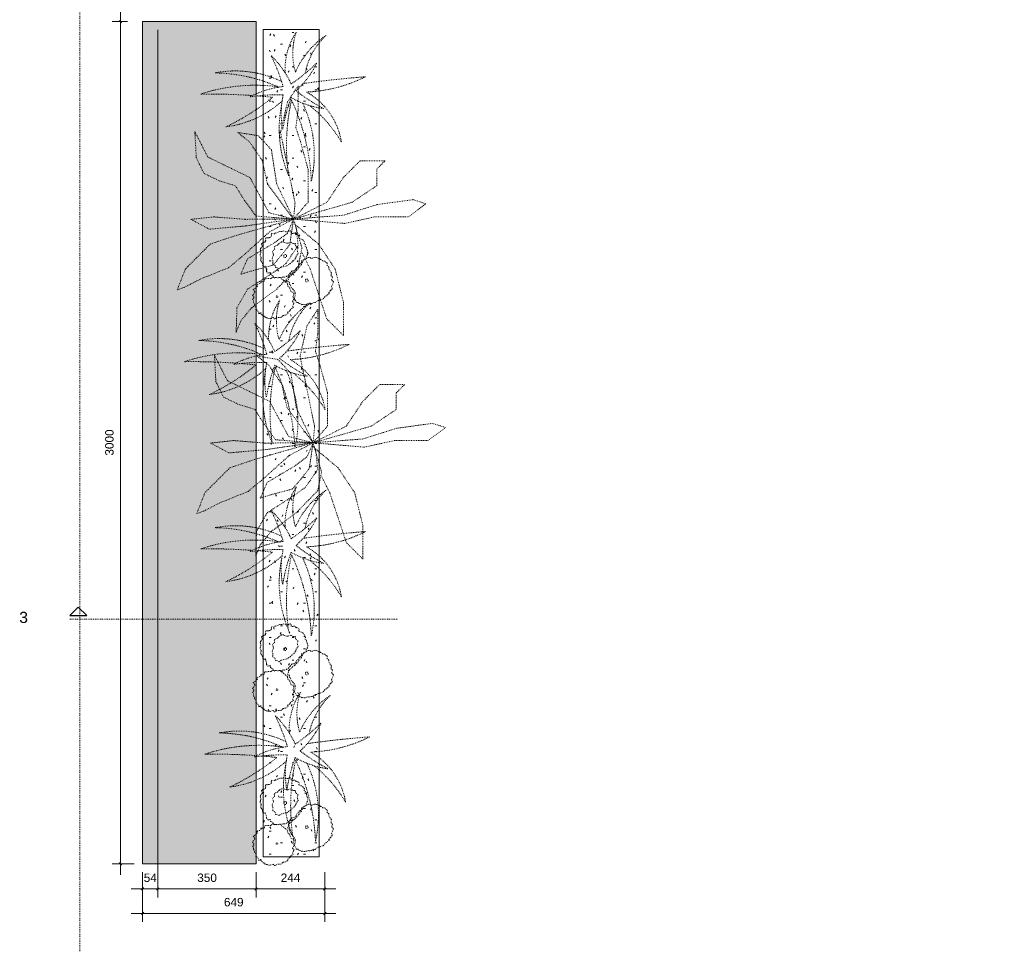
# Model space of a CAD drawing. Header units: millimetres. Extents: x 134158 to 166990, y 3543 to 89986.
# Tile 15 of 17: x 134158 to 137665, y 84795 to 88113. Entities that reach past the tile are written whole.
import ezdxf

# ---------------------------------------------------------------- set-up
doc = ezdxf.new("R2010")
doc.units = ezdxf.units.MM
doc.linetypes.add('Alignement de la ligne', pattern=[6, 3, -3])
doc.linetypes.add('Dash_2_', pattern=[6.35, 3.175, -3.175])
for name, color, linetype, lineweight in [('A----M-', 8, 'Continuous', 5), ('A----M--20', 8, 'Continuous', 5), ('A09-C---1', 215, 'Dash_2_', 13), ('A09-C---2', 252, 'Dash_2_', 25), ('A09-C---3', 8, 'Dash_2_', 5), ('A99-----4', 1, 'Continuous', 13), ('Detail Items-4', 7, 'Continuous', 5), ('Detail Items-6', 8, 'Alignement de la ligne', 5)]:
    doc.layers.add(name, color=color, linetype=linetype, lineweight=lineweight)
doc.layers.add('Detail Items-5', color=254, linetype='Continuous', lineweight=5, transparency=0.4)
doc.styles.add('Arial', font='arial.ttf', dxfattribs={"height": 40})
doc.styles.add('Arial_1', font='arial.ttf', dxfattribs={"height": 30})
doc.dimstyles.new('TD_Diagonal_1_5_mm', dxfattribs={"dimscale": 304.8, "dimtxt": 30.607782, "dimasz": 0.026247, "dimexe": 0.098425, "dimexo": 0.098425, "dimgap": 0.052493, "dimtad": 1, "dimdec": 0, "dimzin": 0, "dimdsep": 46, "dimtxsty": 'Arial_1', "dimblk1": 'OBLIQUE', "dimblk2": 'OBLIQUE', "dimsah": 1, "dimcen": 0.09, "dimdle": 0.131234, "dimazin": 2, "dimtfac": 1, "dimtdec": 4, "dimtix": 1, "dimtmove": 0, "dimatfit": 3, "dimfxl": 1, "dimtvp": 1, "dimtfill": 1, "dimtolj": 1, "dimtzin": 0, "dimarcsym": 2})

# ---------------------------------------------------------------- blocks, each defined once
blk = doc.blocks.new('DTL_Bush 01 - DTL_Bush 01-14108381-03 3e verdieping Interieur W 1_100 Copy 2')
at = {"layer": 'Detail Items-6'}
for centre, radius, start, end in [((247.5, -16.7), 246.4, 125.2091, 160.6446), ((286.4, 31.3), 237.2, 139.7373, 174.5712), ((-287.8, -217.5), 380.8, 42.6599, 79.2125), ((-437.8, -373.7), 574.5, 44.0271, 67.3532), ((-628.8, 83.7), 622.5, 354.2994, 5.3102), ((-314.2, 3.2), 335, 2.8378, 24.3348), ((267, -167), 309.3, 102.5546, 134.4727), ((294.5, -101.6), 254.8, 111.8135, 147.3215), ((-1078.7, -1953.9), 2204.3, 64.307, 69.0854), ((-326, -504.7), 610.9, 60.6997, 86.7975), ((-112.2, 628), 622.5, 282.2994, 293.3102), ((-91.5, 304), 335, 290.8378, 312.3348), ((-302.8, 770.6), 808.4, 273.5584, 287.5938), ((-97, -301.5), 335, 74.8378, 96.3348), ((-270.7, -575.8), 622.5, 66.2994, 77.3102), ((-1078.7, -1953.9), 2204.3, 62.4288, 63.8513), ((-731, -3271.7), 3371.5, 72.6238, 76.419), ((-160.2, 316.4), 364.4, 255.3007, 290.5826), ((332.3, -274.6), 441, 146.6704, 180.7832), ((623.5, -456.7), 753, 145.8154, 166.4838), ((259.9, -189.1), 335, 146.8378, 168.3348), ((467.2, -439.1), 622.5, 138.2994, 149.3102), ((-766.5, -76.9), 768.3, 340.9259, 3.2312), ((263.3, 185.1), 335, 218.8378, 240.3348), ((565.1, 304.9), 622.5, 210.2994, 221.3102), ((231, 457.8), 513.8, 250.6442, 275.0189), ((-135, -184.6), 251.3, 347.7048, 38.8615), ((-393.8, -86.4), 428.1, 325.6529, 3.7346), ((-352.5, -309.7), 468.5, 8.7887, 29.9074)]:
    blk.add_arc(centre, radius, start, end, dxfattribs=at)
blk = doc.blocks.new('DTL_Bush 05 - DTL_Bush 05-14108379-03 3e verdieping Interieur W 1_100 Copy 2')
at = {"layer": 'Detail Items-6'}
for p, q in [((43.6, 481), (5.4, 422.6)), ((43.6, 393.3), (43.6, 481)), ((5.4, 422.6), (-19.1, 314.5)), ((35.4, 332), (43.6, 393.3)), ((-324.4, 317.4), (-319, 223.9)), ((-278.1, 226.9), (-324.4, 317.4)), ((51.8, 282.4), (35.4, 332)), ((-171.8, 314.5), (-130.9, 282.4)), ((-98.2, 302.8), (-171.8, 314.5)), ((-130.9, 282.4), (-84.5, 215.2)), ((-51.8, 253.2), (-98.2, 302.8)), ((-19.1, 314.5), (10.9, 168.4)), ((79, 183.1), (51.8, 282.4)), ((-32.7, 130.5), (-51.8, 253.2)), ((-319, 223.9), (-291.7, 168.4)), ((-128.1, 153.8), (-278.1, 226.9)), ((-84.5, 215.2), (-65.5, 130.5)), ((264.2, 213.4), (204.9, 154.1)), ((353.1, 213.4), (264.2, 213.4)), ((323.4, 183.7), (353.1, 213.4)), ((79, 66.2), (79, 183.1)), ((323.4, 124.5), (323.4, 183.7)), ((-291.7, 168.4), (-237.2, 142.2)), ((-237.2, 142.2), (-180, 124.7)), ((-60, 28.3), (-128.1, 153.8)), ((10.9, 168.4), (32.7, 63.3)), ((204.9, 154.1), (145.6, 65.2)), ((-180, 124.7), (-147.2, 72)), ((-65.5, 130.5), (27.1, 5.9)), ((27.1, 5.9), (-32.7, 130.5)), ((234.5, 65.2), (323.4, 124.5)), ((-147.2, 72), (-106.3, 16.6)), ((452.5, 75), (324.4, 57.5)), ((498.8, 60.4), (452.5, 75)), ((27.1, 5.9), (79, 66.2)), ((145.6, 65.2), (27.1, 5.9)), ((27.1, 5.9), (234.5, 65.2)), ((32.7, 63.3), (27.1, 5.9)), ((324.4, 57.5), (204.4, 19.5)), ((436.1, 13.7), (498.8, 60.4)), ((-338.1, 4.9), (-256.3, 13.7)), ((-272.6, -30.1), (-338.1, 4.9)), ((-256.3, 13.7), (-144.5, 4.9)), ((27.1, 5.9), (-180.3, -53.3)), ((-144.5, 4.9), (27.1, 5.9)), ((27.1, 5.9), (-141.8, -18.5)), ((-106.3, 16.6), (27.1, 5.9)), ((27.1, 5.9), (-60, 28.3)), ((-57.3, -38.9), (27.1, 5.9)), ((27.1, 5.9), (5.4, -44.7)), ((13.6, -85.6), (27.1, 5.9)), ((204.4, 19.5), (27.1, 5.9)), ((27.1, 5.9), (57.2, -97.4)), ((27.1, 5.9), (209.9, -9.7)), ((209.9, -9.7), (316.2, 13.7)), ((316.2, 13.7), (436.1, 13.7)), ((-141.8, -18.5), (-272.6, -30.1)), ((35.4, -15.6), (116, -83)), ((43.6, -88.6), (35.4, -15.6)), ((-180.3, -53.3), (-269.2, -83)), ((-158.1, -129.5), (-57.3, -38.9)), ((5.4, -44.7), (-38.2, -76.9)), ((-269.2, -83), (-298.9, -112.6)), ((-38.2, -76.9), (-136.3, -135.3)), ((-16.4, -123.6), (13.6, -85.6)), ((0, -152.8), (43.6, -88.6)), ((57.2, -97.4), (43.6, -164.5)), ((116, -83), (175.3, -171.9)), ((-298.9, -112.6), (-358.1, -171.9)), ((-204.5, -167.4), (-158.1, -129.5)), ((-136.3, -135.3), (-160.9, -190.8)), ((-46.4, -158.7), (-16.4, -123.6)), ((86.4, -171.9), (56.7, -112.6)), ((-358.1, -171.9), (-387.1, -246.3)), ((-305.3, -208.3), (-204.5, -167.4)), ((-122.7, -179.1), (-46.4, -158.7)), ((-54.6, -190.8), (0, -152.8)), ((43.6, -164.5), (-32.7, -243.4)), ((116, -260.8), (86.4, -171.9)), ((175.3, -171.9), (204.9, -290.4)), ((-362.6, -237.5), (-305.3, -208.3)), ((-160.9, -190.8), (-122.7, -179.1)), ((-136.3, -243.4), (-54.6, -190.8)), ((-387.1, -246.3), (-362.6, -237.5)), ((-174.5, -310.5), (-136.3, -243.4)), ((-32.7, -243.4), (-122.7, -310.5)), ((145.6, -349.7), (116, -260.8)), ((-177.2, -398.1), (-174.5, -310.5)), ((-122.7, -310.5), (-160.9, -357.3)), ((204.9, -290.4), (204.9, -408.9)), ((204.9, -408.9), (145.6, -349.7)), ((-160.9, -357.3), (-177.2, -398.1))]:
    blk.add_line(p, q, dxfattribs=at)
blk = doc.blocks.new('DTL_Bush 06 - DTL_Bush 06-15889360-03 3e verdieping Interieur W 1_100 Copy 2')
at = {"layer": 'Detail Items-6'}
for p, q in [((-88.8, 143), (-90.4, 139.4)), ((-86.6, 145.5), (-88.8, 143)), ((-77.8, 143), (-81.3, 144.7)), ((-76.3, 147.5), (-77.8, 143)), ((-73.3, 145.9), (-76.3, 147.5)), ((-65.3, 149.6), (-73.3, 145.9)), ((-59.6, 152), (-65.3, 149.6)), ((-50.9, 152.4), (-59.6, 152)), ((-46, 154), (-50.9, 152.4)), ((-38, 150.8), (-46, 154)), ((-29.7, 151.2), (-38, 150.8)), ((-21, 155.3), (-29.7, 151.2)), ((-19.4, 150), (-21, 155.3)), ((-18.7, 146.3), (-19.4, 150)), ((-11.8, 144.7), (-18.7, 146.3)), ((-7.3, 147.1), (-11.8, 144.7)), ((-4.6, 143.4), (-7.3, 147.1)), ((-1.2, 140.6), (-4.6, 143.4)), ((1.8, 142.2), (-1.2, 140.6)), ((5.6, 138.5), (1.8, 142.2)), ((-122.6, 110), (-124.1, 107.2)), ((-124.1, 107.2), (-123, 105.1)), ((-119.9, 112.1), (-122.6, 110)), ((-113.1, 114.5), (-119.9, 112.1)), ((-110.8, 116.1), (-113.1, 114.5)), ((-109.3, 128.4), (-111.2, 122.6)), ((-111.2, 122.6), (-109.3, 119.8)), ((-109.3, 119.8), (-110.8, 116.1)), ((-108.6, 129.6), (-109.3, 128.4)), ((-104, 129.2), (-108.6, 129.6)), ((-100.6, 129.6), (-104, 129.2)), ((-97.6, 130), (-100.6, 129.6)), ((-94.1, 130.8), (-97.6, 130)), ((-93.4, 131.6), (-94.1, 130.8)), ((-89.2, 135.7), (-93.4, 131.6)), ((-90.4, 139.4), (-89.2, 135.7)), ((-61.3, 109.6), (-67.8, 103.1)), ((-52.8, 115), (-61.3, 109.6)), ((-45.3, 115), (-52.8, 115)), ((-36.3, 110.7), (-45.3, 115)), ((-31.3, 110.1), (-36.3, 110.7)), ((-21.3, 114.4), (-31.3, 110.1)), ((-12.2, 109.1), (-21.3, 114.4)), ((-7.7, 108.5), (-12.2, 109.1)), ((-3.7, 109.1), (-7.7, 108.5)), ((-0.7, 98.3), (-4.2, 105.3)), ((-3.2, 102.1), (-3.7, 109.1)), ((9.8, 135.3), (5.6, 138.5)), ((8.3, 128.4), (9.8, 135.3)), ((17, 124.7), (8.3, 128.4)), ((23.4, 122.2), (17, 124.7)), ((23.4, 118.6), (23.4, 122.2)), ((28.4, 114.9), (23.4, 118.6)), ((27.2, 107.6), (28.4, 114.9)), ((32.1, 105.5), (27.2, 107.6)), ((30.6, 98.2), (32.1, 105.5)), ((-128.7, 70.5), (-129, 65.6)), ((-127.5, 91.7), (-128.7, 87.6)), ((-128.7, 87.6), (-127.5, 83.9)), ((-127.5, 73.7), (-128.7, 70.5)), ((-125.6, 93.7), (-127.5, 91.7)), ((-127.5, 83.9), (-126.4, 78.6)), ((-126.4, 78.6), (-127.5, 73.7)), ((-124.1, 96.6), (-125.6, 93.7)), ((-121.5, 100.6), (-124.1, 96.6)), ((-123, 105.1), (-121.5, 100.6)), ((-77.4, 89.7), (-84.9, 80.5)), ((-84.9, 80.5), (-82.9, 71.9)), ((-82.9, 71.9), (-81.4, 68.1)), ((-76.8, 99.4), (-79.4, 95.1)), ((-79.4, 95.1), (-77.4, 89.7)), ((-67.8, 103.1), (-76.8, 99.4)), ((-2.2, 62.8), (6.3, 73.5)), ((5.8, 94), (-0.7, 98.3)), ((2.3, 84.3), (5.8, 94)), ((6.3, 73.5), (2.3, 84.3)), ((35.6, 96.2), (30.6, 98.2)), ((34.4, 61.9), (39.7, 70.5)), ((35.6, 91.7), (35.6, 96.2)), ((38.2, 86.4), (35.6, 91.7)), ((40.9, 76.6), (38.2, 86.4)), ((39.7, 70.5), (40.9, 76.6)), ((-129, 65.6), (-126.8, 61.1)), ((-126, 56.6), (-127.1, 51.7)), ((-127.1, 51.7), (-126.8, 47.6)), ((-126.8, 61.1), (-125.2, 59.5)), ((-126.8, 47.6), (-125.6, 45.2)), ((-125.2, 59.5), (-126, 56.6)), ((-125.6, 45.2), (-124.1, 44.8)), ((-124.1, 44.8), (-123, 43.2)), ((-123, 43.2), (-121.5, 39.5)), ((-121.5, 39.5), (-120.7, 33)), ((-81.4, 68.1), (-86.9, 55.8)), ((-86.9, 55.8), (-83.9, 49.8)), ((-83.9, 49.8), (-84.9, 36.9)), ((-84.9, 36.9), (-76.3, 31.5)), ((-34.3, 29.4), (-22.3, 37.5)), ((-22.3, 37.5), (-9.2, 49.3)), ((-9.2, 49.3), (-2.7, 57.4)), ((-2.7, 57.4), (-2.2, 62.8)), ((9, 33.4), (10.5, 36.6)), ((10.5, 36.6), (12.8, 36.6)), ((12.8, 36.6), (19.3, 42.4)), ((21.5, 41.9), (17.4, 35)), ((18.1, 46.8), (24.6, 50.5)), ((19.3, 42.4), (18.1, 46.8)), ((23, 45.6), (21.5, 41.9)), ((28, 51.7), (23, 45.6)), ((24.6, 50.5), (35.2, 56.2)), ((30.2, 52.9), (28, 51.7)), ((42.4, 59.5), (30.2, 52.9)), ((35.2, 56.2), (34.4, 61.9)), ((49.6, 59.9), (42.4, 59.5)), ((51.1, 55.4), (49.6, 59.9)), ((64, 59.1), (51.1, 55.4)), ((67.4, 60.7), (64, 59.1)), ((70.8, 59.1), (67.4, 60.7)), ((74.2, 58.2), (70.8, 59.1)), ((78.4, 56.2), (74.2, 58.2)), ((83.3, 54.6), (78.4, 56.2)), ((85.6, 52.1), (83.3, 54.6)), ((88.7, 51.3), (85.6, 52.1)), ((93.2, 47.2), (88.7, 51.3)), ((101.9, 46), (93.2, 47.2)), ((105, 41.9), (101.9, 46)), ((107.2, 41.1), (105, 41.9)), ((109.9, 38.7), (107.2, 41.1)), ((108.8, 30.5), (109.9, 38.7)), ((-120.7, 33), (-117.7, 28.5)), ((-117.7, 28.5), (-112.7, 28.5)), ((-112.7, 28.5), (-111.6, 27.7)), ((-111.6, 27.7), (-107.4, 19.9)), ((-107.4, 19.9), (-107, 12.6)), ((-107, 12.6), (-106.3, 9.3)), ((-106.3, 9.3), (-101.4, 4)), ((-101.4, 4), (-97.2, 4.4)), ((-97.2, 4.4), (-91.9, 5.7)), ((-91.9, 5.7), (-91.9, -1.3)), ((-76.3, 31.5), (-74.8, 23.5)), ((-74.8, 23.5), (-69.8, 23.5)), ((-69.8, 23.5), (-62.3, 19.7)), ((-62.3, 19.7), (-53.3, 25.6)), ((-53.3, 25.6), (-47.8, 26.7)), ((-47.8, 26.7), (-34.3, 29.4)), ((-28.5, -3.3), (-22.1, 3.6)), ((-22.1, 3.6), (-16.8, 11.4)), ((-14.5, 1.6), (-17.2, -2.9)), ((-16.8, 11.4), (-8.8, 12.2)), ((-6.2, 6.9), (-14.5, 1.6)), ((-8.8, 12.2), (-1.2, 17.9)), ((-0.1, 14.2), (-6.2, 6.9)), ((-1.2, 17.9), (-0.1, 22.8)), ((-0.1, 22.8), (4.1, 27.7)), ((2.6, 14.2), (-0.1, 14.2)), ((9.4, 24.8), (2.6, 14.2)), ((4.1, 27.7), (7.1, 28.5)), ((7.1, 28.5), (9, 33.4)), ((17.4, 35), (9.4, 24.8)), ((114.8, 25.6), (108.8, 30.5)), ((116, 16.7), (114.8, 25.6)), ((120.5, 10.6), (116, 16.7)), ((124.3, 5.3), (120.5, 10.6)), ((123.2, -2.1), (124.3, 5.3)), ((-130.2, -33.5), (-137, -35.5)), ((-126, -29.8), (-130.2, -33.5)), ((-123.7, -25.3), (-126.8, -25.7)), ((-126.8, -25.7), (-126, -29.8)), ((-119.6, -25.7), (-123.7, -25.3)), ((-115, -25.3), (-119.6, -25.7)), ((-112.7, -16.8), (-115, -25.3)), ((-97.2, -15.5), (-112.7, -16.8)), ((-91.1, -16.3), (-97.2, -15.5)), ((-91.9, -1.3), (-88.8, -3.3)), ((-87.7, -13.1), (-91.1, -16.3)), ((-88.8, -3.3), (-84.3, -5.3)), ((-83.5, -9.4), (-87.7, -13.1)), ((-84.3, -5.3), (-79.7, -14.3)), ((-79, -12.3), (-83.5, -9.4)), ((-79.7, -14.3), (-76.3, -12.3)), ((-76.3, -12.3), (-72.1, -12.3)), ((-72.1, -12.3), (-65.3, -13.5)), ((-65.3, -13.5), (-61.2, -11.5)), ((-61.2, -11.5), (-56.2, -12.7)), ((-53.2, -17.6), (-57.7, -10.2)), ((-56.2, -12.7), (-46.4, -9.8)), ((-49.8, -19.2), (-53.2, -17.6)), ((-44.8, -22.1), (-49.8, -19.2)), ((-46.4, -9.8), (-42.9, -10.6)), ((-39.2, -28.2), (-44.8, -22.1)), ((-42.9, -10.6), (-35, -7.8)), ((-31.9, -32.6), (-39.2, -28.2)), ((-35, -7.8), (-28.5, -3.3)), ((-30.8, -43.7), (-31.9, -32.6)), ((-28.5, -18), (-31.6, -23.7)), ((-31.6, -23.7), (-24.7, -29)), ((-28.2, -10.6), (-28.5, -18)), ((-22.1, -7.8), (-28.2, -10.6)), ((-23.2, -7.4), (-26.6, -11.5)), ((-26.6, -11.5), (-22.1, -7.8)), ((-24.7, -29), (-26.3, -34.3)), ((-26.3, -34.3), (-21, -38.8)), ((-17.2, -2.9), (-23.2, -7.4)), ((123.2, -7), (123.2, -2.1)), ((128.9, -10.2), (123.2, -7)), ((124.3, -20), (128.9, -10.2)), ((132.3, -27.4), (124.3, -20)), ((124.7, -44.5), (132.3, -27.4)), ((-148, -65.3), (-156.3, -75)), ((-147.6, -51), (-153.7, -54.3)), ((-153.7, -54.3), (-148, -62.8)), ((-148, -62.8), (-148, -65.3)), ((-138.5, -43.2), (-147.6, -51)), ((-137, -35.5), (-140.8, -37.9)), ((-140.8, -37.9), (-138.5, -43.2)), ((-25.1, -46.5), (-30.8, -43.7)), ((-24, -51), (-25.1, -46.5)), ((-18.3, -62.4), (-24, -51)), ((-21, -38.8), (-19.1, -46.9)), ((-19.1, -46.9), (-12.6, -53.8)), ((-11.8, -64.4), (-18.3, -62.4)), ((-13, -81.2), (-8.4, -69.7)), ((-12.6, -53.8), (-5.4, -63.2)), ((-8.4, -69.7), (-11.8, -64.4)), ((-3.5, -67.3), (-7.3, -87.3)), ((-5.4, -63.2), (-3.5, -67.3)), ((108.8, -74.6), (116.3, -69.3)), ((115.6, -65.7), (120.9, -58.3)), ((116.3, -69.3), (115.6, -65.7)), ((120.9, -58.3), (128.9, -51)), ((128.9, -51), (124.7, -44.5)), ((-156.3, -75), (-151.8, -81.2)), ((-152.2, -84.4), (-156, -90.5)), ((-156, -90.5), (-153.7, -90.9)), ((-153.7, -90.9), (-152.6, -101.5)), ((-152.6, -101.5), (-148, -107.2)), ((-151.8, -81.2), (-152.2, -84.4)), ((-14.1, -96.6), (-11.1, -90.9)), ((-8.4, -104.4), (-14.1, -96.6)), ((-7.7, -85.2), (-13, -81.2)), ((-11.1, -90.9), (-7.7, -85.2)), ((-11.1, -106.8), (-8.4, -104.4)), ((-7.3, -87.3), (-3.5, -92.2)), ((-3.5, -92.2), (-0.9, -99.9)), ((-0.9, -99.9), (2.6, -100.7)), ((2.6, -100.7), (6, -100.3)), ((6, -100.3), (8.6, -104.8)), ((8.6, -104.8), (11.3, -104.4)), ((11.3, -104.4), (16.2, -106.4)), ((36.3, -107.2), (41.2, -105.2)), ((41.2, -105.2), (44.3, -106.8)), ((44.3, -106.8), (55.3, -104.4)), ((55.3, -104.4), (61, -101.1)), ((61, -101.1), (66.7, -101.1)), ((66.7, -101.1), (76.1, -93.8)), ((76.1, -93.8), (84.5, -92.2)), ((84.5, -92.2), (95.1, -88.1)), ((95.1, -88.1), (100.4, -81.6)), ((100.4, -81.6), (108.8, -74.6)), ((-148, -107.2), (-149.1, -110.9)), ((-149.1, -110.9), (-147.6, -115.8)), ((-147.6, -115.8), (-143.4, -118.2)), ((-143.4, -118.2), (-145, -126)), ((-145, -126), (-140.8, -126.4)), ((-140.8, -126.4), (-138.1, -131.7)), ((-138.1, -131.7), (-136.6, -133.7)), ((-136.6, -133.7), (-133.6, -140.7)), ((-133.6, -140.7), (-131.3, -139.9)), ((-131.3, -139.9), (-127.1, -136.2)), ((-127.1, -136.2), (-127.5, -140.7)), ((-38.8, -146), (-29.7, -139.9)), ((-31.9, -136.2), (-24.7, -131.3)), ((-29.7, -139.9), (-31.9, -136.2)), ((-24.7, -131.3), (-21.3, -128.4)), ((-22.5, -126), (-16, -122.3)), ((-21.3, -128.4), (-22.5, -126)), ((-16, -122.3), (-11.1, -118.7)), ((-14.5, -115), (-11.1, -106.8)), ((-11.1, -118.7), (-14.5, -115)), ((16.2, -106.4), (19.3, -109.3)), ((19.3, -109.3), (22.7, -107.6)), ((22.7, -107.6), (27.6, -109.3)), ((27.6, -109.3), (36.3, -107.2)), ((-127.5, -140.7), (-123.7, -142.7)), ((-123.7, -142.7), (-122.6, -146)), ((-122.6, -146), (-116.5, -146.8)), ((-116.5, -146.8), (-115.8, -149.6)), ((-115.8, -149.6), (-115.4, -152.1)), ((-115.4, -152.1), (-112, -152.5)), ((-112, -152.5), (-107.8, -155.3)), ((-107.8, -155.3), (-104.4, -155.3)), ((-104.4, -155.3), (-99.1, -157.4)), ((-99.1, -157.4), (-93.8, -157.4)), ((-93.8, -157.4), (-83.1, -154.1)), ((-83.1, -154.1), (-79, -158.6)), ((-79, -158.6), (-74, -158.6)), ((-74, -158.6), (-71.4, -154.5)), ((-71.4, -154.5), (-63.4, -154.1)), ((-63.4, -154.1), (-55.1, -154.1)), ((-55.1, -154.1), (-50.9, -150.4)), ((-50.9, -150.4), (-48.3, -147.2)), ((-48.3, -147.2), (-38.8, -146))]:
    blk.add_line(p, q, dxfattribs=at)
for centre, radius in [((-40.3, 64.4), 5.35), ((36.7, -22.1), 4.95), ((-69.5, -80.3), 2.92)]:
    blk.add_circle(centre, radius, dxfattribs=at)
blk = doc.blocks.new('Detail View - Detail - Detail Number-13476530-03 3e verdieping Interieur W 1_100 Copy 2')
at = {"layer": 'A09-C---2'}
for p, q in [((0, 0.609375), (1.5, 2.109375)), ((3, 0.609375), (1.5, 2.109375)), ((0, 0.609375), (3, 0.609375))]:
    blk.add_line(p, q, dxfattribs=at)
blk = doc.blocks.new('DIMBLOCK10-03 3e verdieping Interieur W 1_100 Copy 2')
at = {"layer": 'A----M--20'}
for p, q in [((134541.8, 88106.7), (134487.5, 88106.7)), ((134517.5, 85066.7), (134517.5, 88106.7)), ((134517.5, 88106.7), (134541.8, 88106.7)), ((134565.6, 85106.7), (134487.5, 85106.7)), ((134517.5, 85106.7), (134565.6, 85106.7))]:
    blk.add_line(p, q, dxfattribs=at)
at = {"layer": 'A----M--20', "lineweight": 35}
for p, q in [((134517.5, 88106.7), (134513.5, 88110.7)), ((134517.5, 88106.7), (134521.5, 88102.7)), ((134517.5, 85106.7), (134513.5, 85110.7)), ((134517.5, 85106.7), (134521.5, 85102.7))]:
    blk.add_line(p, q, dxfattribs=at)
at = {"layer": 'A----M--20', "color": 0, "insert": (134462.5, 86560.5), "char_height": 30, "width": 110.753, "attachment_point": 1, "rotation": 90, "line_spacing_factor": 0.941778, "style": 'Arial_1', "bg_fill": 3, "box_fill_scale": 1.25, "bg_fill_color": 256, "bg_fill_true_color": 13158600, "bg_fill_transparency": 0}
blk.add_mtext('3000', dxfattribs=at)
blk = doc.blocks.new('_Oblique')
at = {"color": 0, "linetype": 'ByBlock', "lineweight": -2}
blk.add_line((-0.5, -0.5), (0.5, 0.5), dxfattribs=at)
blk = doc.blocks.new('DIMBLOCK11-03 3e verdieping Interieur W 1_100 Copy 2')
at = {"layer": 'A----M--20'}
for p, q in [((134517.5, 88106.7), (134517.5, 89346.7)), ((134541.8, 89306.7), (134487.5, 89306.7)), ((134517.5, 89306.7), (134541.8, 89306.7)), ((134541.8, 88106.7), (134487.5, 88106.7)), ((134517.5, 88106.7), (134541.8, 88106.7))]:
    blk.add_line(p, q, dxfattribs=at)
at = {"layer": 'A----M--20', "lineweight": 35}
for p, q in [((134517.5, 89306.7), (134513.5, 89310.7)), ((134517.5, 89306.7), (134521.5, 89302.7)), ((134517.5, 88106.7), (134513.5, 88110.7)), ((134517.5, 88106.7), (134521.5, 88102.7))]:
    blk.add_line(p, q, dxfattribs=at)
at = {"layer": 'A----M--20', "color": 0, "insert": (134462.5, 88660.5), "char_height": 30, "width": 110.753, "attachment_point": 1, "rotation": 90, "line_spacing_factor": 0.941778, "style": 'Arial_1', "bg_fill": 3, "box_fill_scale": 1.25, "bg_fill_color": 256, "bg_fill_true_color": 13158600, "bg_fill_transparency": 0}
blk.add_mtext('1200', dxfattribs=at)
blk = doc.blocks.new('DIMBLOCK12-03 3e verdieping Interieur W 1_100 Copy 2')
at = {"layer": 'A----M--20'}
for p, q in [((134650.1, 88076.7), (134650.1, 84986.7)), ((134650.1, 85016.7), (134650.1, 88076.7)), ((134595.6, 85076.7), (134595.6, 84986.7)), ((134595.6, 85016.7), (134595.6, 85076.7)), ((134555.6, 85016.7), (134650.1, 85016.7))]:
    blk.add_line(p, q, dxfattribs=at)
at = {"layer": 'A----M--20', "lineweight": 35}
for p, q in [((134595.6, 85016.7), (134591.6, 85012.7)), ((134595.6, 85016.7), (134599.6, 85020.7)), ((134650.1, 85016.7), (134646.1, 85012.7)), ((134650.1, 85016.7), (134654.1, 85020.7))]:
    blk.add_line(p, q, dxfattribs=at)
at = {"layer": 'A----M--20', "color": 0, "insert": (134599.8, 85071.7), "char_height": 30, "width": 55.377, "attachment_point": 1, "line_spacing_factor": 0.941778, "style": 'Arial_1', "bg_fill": 3, "box_fill_scale": 1.25, "bg_fill_color": 256, "bg_fill_true_color": 13158600, "bg_fill_transparency": 0}
blk.add_mtext('54', dxfattribs=at)
blk = doc.blocks.new('DIMBLOCK13-03 3e verdieping Interieur W 1_100 Copy 2')
at = {"layer": 'A----M--20'}
for p, q in [((134650.1, 88076.7), (134650.1, 84986.7)), ((134650.1, 85016.7), (134650.1, 88076.7)), ((135000.1, 85076.7), (135000.1, 84986.7)), ((135000.1, 85016.7), (135000.1, 85076.7)), ((134650.1, 85016.7), (135000.1, 85016.7))]:
    blk.add_line(p, q, dxfattribs=at)
at = {"layer": 'A----M--20', "lineweight": 35}
for p, q in [((134650.1, 85016.7), (134646.1, 85012.7)), ((134650.1, 85016.7), (134654.1, 85020.7)), ((135000.1, 85016.7), (134996.1, 85012.7)), ((135000.1, 85016.7), (135004.1, 85020.7))]:
    blk.add_line(p, q, dxfattribs=at)
at = {"layer": 'A----M--20', "color": 0, "insert": (134790.5, 85071.7), "char_height": 30, "width": 83.065, "attachment_point": 1, "line_spacing_factor": 0.941778, "style": 'Arial_1', "bg_fill": 3, "box_fill_scale": 1.25, "bg_fill_color": 256, "bg_fill_true_color": 13158600, "bg_fill_transparency": 0}
blk.add_mtext('350', dxfattribs=at)
blk = doc.blocks.new('DIMBLOCK14-03 3e verdieping Interieur W 1_100 Copy 2')
at = {"layer": 'A----M--20'}
for p, q in [((135000.1, 85076.7), (135000.1, 84986.7)), ((135000.1, 85016.7), (135000.1, 85076.7)), ((135244.5, 85076.7), (135244.5, 84986.7)), ((135244.5, 85016.7), (135244.5, 85076.7)), ((135000.1, 85016.7), (135284.5, 85016.7))]:
    blk.add_line(p, q, dxfattribs=at)
at = {"layer": 'A----M--20', "lineweight": 35}
for p, q in [((135000.1, 85016.7), (134996.1, 85012.7)), ((135000.1, 85016.7), (135004.1, 85020.7)), ((135244.5, 85016.7), (135240.5, 85012.7)), ((135244.5, 85016.7), (135248.5, 85020.7))]:
    blk.add_line(p, q, dxfattribs=at)
at = {"layer": 'A----M--20', "color": 0, "insert": (135087.7, 85071.7), "char_height": 30, "width": 83.065, "attachment_point": 1, "line_spacing_factor": 0.941778, "style": 'Arial_1', "bg_fill": 3, "box_fill_scale": 1.25, "bg_fill_color": 256, "bg_fill_true_color": 13158600, "bg_fill_transparency": 0}
blk.add_mtext('244', dxfattribs=at)
blk = doc.blocks.new('DIMBLOCK15-03 3e verdieping Interieur W 1_100 Copy 2')
at = {"layer": 'A----M--20'}
for p, q in [((134595.6, 85076.7), (134595.6, 84899.8)), ((134595.6, 84929.8), (134595.6, 85076.7)), ((135244.5, 85076.7), (135244.5, 84899.8)), ((135244.5, 84929.8), (135244.5, 85076.7)), ((134555.6, 84929.8), (135284.5, 84929.8))]:
    blk.add_line(p, q, dxfattribs=at)
at = {"layer": 'A----M--20', "lineweight": 35}
for p, q in [((134595.6, 84929.8), (134591.6, 84925.8)), ((134595.6, 84929.8), (134599.6, 84933.8)), ((135244.5, 84929.8), (135240.5, 84925.8)), ((135244.5, 84929.8), (135248.5, 84933.8))]:
    blk.add_line(p, q, dxfattribs=at)
at = {"layer": 'A----M--20', "color": 0, "insert": (134885.5, 84984.8), "char_height": 30, "width": 83.065, "attachment_point": 1, "line_spacing_factor": 0.941778, "style": 'Arial_1', "bg_fill": 3, "box_fill_scale": 1.25, "bg_fill_color": 256, "bg_fill_true_color": 13158600, "bg_fill_transparency": 0}
blk.add_mtext('649', dxfattribs=at)

msp = doc.modelspace()

# ---------------------------------------------------------------- hatches: boundary and pattern name
at = {"layer": 'Detail Items-4'}
h = msp.add_hatch(dxfattribs=at)
h.set_pattern_fill('FP_3', color=256, style=0, pattern_type=2)
h.set_pattern_definition([(0, (0, 0), (162.56, 40.64), [6.706, -115.214, 6.706, -115.214, -650.24]), (0, (0, 0), (162.56, 40.64), [-243.84, 6.706, -237.134, 6.706, -115.214, -284.48]), (0, (0, 0), (162.56, 40.64), [-609.6, 6.706, -74.574, 6.706, -196.494]), (120, (60.96, 20.32), (-116.475272, 120.46109), [6.706, -115.214, 6.706, -115.214, -650.24]), (120, (60.96, 20.32), (-116.475272, 120.46109), [-243.84, 6.706, -237.134, 6.706, -115.214, -284.48]), (120, (60.96, 20.32), (-116.475272, 120.46109), [-609.6, 6.706, -74.574, 6.706, -196.494]), (240, (81.28, 101.6), (-46.084728, -161.10109), [6.706, -115.214, 6.706, -115.214, -650.24]), (240, (81.28, 101.6), (-46.084728, -161.10109), [-243.84, 6.706, -237.134, 6.706, -115.214, -284.48]), (240, (81.28, 101.6), (-46.084728, -161.10109), [-609.6, 6.706, -74.574, 6.706, -196.494])])
h.paths.add_polyline_path([(135025.1, 85131.7), (135224.5, 85131.7), (135224.5, 88078.2), (135025.1, 88078.2), (135025.1, 85429.7)])
at = {"layer": 'Detail Items-5'}
h = msp.add_hatch(color=256, dxfattribs=at)
h.paths.add_polyline_path([(134595.6, 85106.7), (135000.1, 85106.7), (135000.1, 88106.7), (134595.6, 88106.7), (134595.6, 85429.7)])
h.paths.add_polyline_path([(138639.3, 88686.7), (139450.1, 88686.7), (139450.1, 89306.7), (135850.1, 89306.7), (135850.1, 88706.7), (135830.1, 88706.7), (135830.1, 89306.7), (135250.1, 89306.7), (135250.1, 88686.7), (138150.1, 88686.7)])
h.paths.add_polyline_path([(137750.1, 88766.7), (137750.1, 89087.5), (138150.1, 89087.5), (138150.1, 88766.7), (137798.6, 88766.7)])
h.paths.add_polyline_path([(137355.1, 88877.2), (137334.5, 88879.9), (137315.3, 88887.8), (137298.9, 88900.5), (137286.2, 88916.9), (137278.3, 88936.1), (137275.6, 88956.7), (137278.3, 88977.3), (137286.2, 88996.5), (137298.9, 89012.9), (137315.3, 89025.6), (137334.5, 89033.5), (137355.1, 89036.2), (137375.7, 89033.5), (137394.8, 89025.6), (137411.3, 89012.9), (137423.9, 88996.5), (137431.9, 88977.3), (137434.6, 88956.7), (137431.9, 88936.1), (137423.9, 88916.9), (137411.3, 88900.5), (137394.8, 88887.8), (137375.7, 88879.9)])

# ---------------------------------------------------------------- linework, layer by layer
at = {"layer": 'A09-C---1'}
for p, q in [((134372.4, 89649.9), (134372.4, 84794.7)), ((134336.7, 85978.3), (135505.4, 85978.3))]:
    msp.add_line(p, q, dxfattribs=at)
at = {"layer": 'A99-----4'}
for p, q in [((135000.1, 88106.7), (134595.6, 88106.7)), ((134595.6, 88106.7), (134595.6, 85106.7)), ((135000.1, 85106.7), (135000.1, 88106.7)), ((135224.5, 88078.2), (135025.1, 88078.2)), ((135025.1, 88078.2), (135025.1, 85131.7)), ((135224.5, 85131.7), (135224.5, 88078.2)), ((135025.1, 85131.7), (135224.5, 85131.7)), ((134595.6, 85106.7), (135000.1, 85106.7))]:
    msp.add_line(p, q, dxfattribs=at)

# ---------------------------------------------------------------- block references
at = {"layer": 'A09-C---2', "xscale": 19.99999999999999, "yscale": 19.99999999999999, "zscale": 19.99999999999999}
msp.add_blockref('Detail View - Detail - Detail Number-13476530-03 3e verdieping Interieur W 1_100 Copy 2', (134336.7, 85978.3), dxfattribs=at)
at = {"layer": 'Detail Items-6', "rotation": 21.66721611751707}
for p in [(135113.2, 87858.2), (135054.9, 86905), (135113.2, 86238.2), (135128.1, 85506.9)]:
    msp.add_blockref('DTL_Bush 01 - DTL_Bush 01-14108381-03 3e verdieping Interieur W 1_100 Copy 2', p, dxfattribs=at)
at = {"layer": 'Detail Items-6'}
for name, p in [('DTL_Bush 05 - DTL_Bush 05-14108379-03 3e verdieping Interieur W 1_100 Copy 2', (135106.2, 87397.1)), ('DTL_Bush 06 - DTL_Bush 06-15889360-03 3e verdieping Interieur W 1_100 Copy 2', (135143.8, 87206.7)), ('DTL_Bush 05 - DTL_Bush 05-14108379-03 3e verdieping Interieur W 1_100 Copy 2', (135175.9, 86600.2)), ('DTL_Bush 06 - DTL_Bush 06-15889360-03 3e verdieping Interieur W 1_100 Copy 2', (135143.8, 85806.7)), ('DTL_Bush 06 - DTL_Bush 06-15889360-03 3e verdieping Interieur W 1_100 Copy 2', (135143.8, 85258.9))]:
    msp.add_blockref(name, p, dxfattribs=at)

# ---------------------------------------------------------------- texts
at = {"layer": 'A09-C---3', "insert": (134156.4, 86004.1), "char_height": 40, "width": 38.481, "attachment_point": 1, "style": 'Arial'}
msp.add_mtext('3', dxfattribs=at)

# ---------------------------------------------------------------- next in the draw order: dimensions: what is measured, and where the dimension line sits
at = {"layer": 'A----M-'}
dim = msp.add_linear_dim(base=(134517.5, 88106.7), p1=(134595.6, 85106.7), p2=(134511.8, 88106.7), angle=90, dimstyle='TD_Diagonal_1_5_mm', override={"dimpost": '<>', "dimfxl": 3001.170533}, dxfattribs=at)
dim.commit()
dim.dimension.update_dxf_attribs({"geometry": 'DIMBLOCK10-03 3e verdieping Interieur W 1_100 Copy 2', "text_midpoint": (134486.2, 86606.7)})

# ---------------------------------------------------------------- next in the draw order: dimensions: what is measured, and where the dimension line sits
dim = msp.add_linear_dim(base=(134517.5, 89306.7), p1=(134511.8, 88106.7), p2=(134511.8, 89306.7), angle=90, dimstyle='TD_Diagonal_1_5_mm', override={"dimpost": '<>', "dimfxl": 1200}, dxfattribs=at)
dim.commit()
dim.dimension.update_dxf_attribs({"geometry": 'DIMBLOCK11-03 3e verdieping Interieur W 1_100 Copy 2', "text_midpoint": (134486.2, 88706.7)})

# ---------------------------------------------------------------- next in the draw order: dimensions: what is measured, and where the dimension line sits
dim = msp.add_linear_dim(base=(134650.0799, 85016.7101), p1=(134595.6484, 85106.6946), p2=(134650.0799, 88106.6946), dimstyle='TD_Diagonal_1_5_mm', override={"dimpost": '<>', "dimfxl": 3000.493759}, dxfattribs=at)
dim.commit()
dim.dimension.update_dxf_attribs({"geometry": 'DIMBLOCK12-03 3e verdieping Interieur W 1_100 Copy 2', "text_midpoint": (134622.8641, 85047.9659)})

# ---------------------------------------------------------------- next in the draw order: dimensions: what is measured, and where the dimension line sits
dim = msp.add_linear_dim(base=(135000.1, 85016.7), p1=(134650.1, 88106.7), p2=(135000.1, 85106.7), dimstyle='TD_Diagonal_1_5_mm', override={"dimpost": '<>', "dimfxl": 3020.347662}, dxfattribs=at)
dim.commit()
dim.dimension.update_dxf_attribs({"geometry": 'DIMBLOCK13-03 3e verdieping Interieur W 1_100 Copy 2', "text_midpoint": (134825.1, 85048)})

# ---------------------------------------------------------------- next in the draw order: dimensions: what is measured, and where the dimension line sits
dim = msp.add_linear_dim(base=(135244.5, 85016.7), p1=(135000.1, 85106.7), p2=(135244.5, 85106.7), dimstyle='TD_Diagonal_1_5_mm', override={"dimpost": '<>', "dimfxl": 244.43158}, dxfattribs=at)
dim.commit()
dim.dimension.update_dxf_attribs({"geometry": 'DIMBLOCK14-03 3e verdieping Interieur W 1_100 Copy 2', "text_midpoint": (135122.3, 85047.8)})

# ---------------------------------------------------------------- next in the draw order: dimensions: what is measured, and where the dimension line sits
dim = msp.add_linear_dim(base=(135244.5, 84929.8), p1=(134595.6, 85106.7), p2=(135244.5, 85106.7), dimstyle='TD_Diagonal_1_5_mm', override={"dimpost": '<>', "dimfxl": 648.86316}, dxfattribs=at)
dim.commit()
dim.dimension.update_dxf_attribs({"geometry": 'DIMBLOCK15-03 3e verdieping Interieur W 1_100 Copy 2', "text_midpoint": (134920.1, 84961.1)})

doc.saveas('drawing.dxf')
